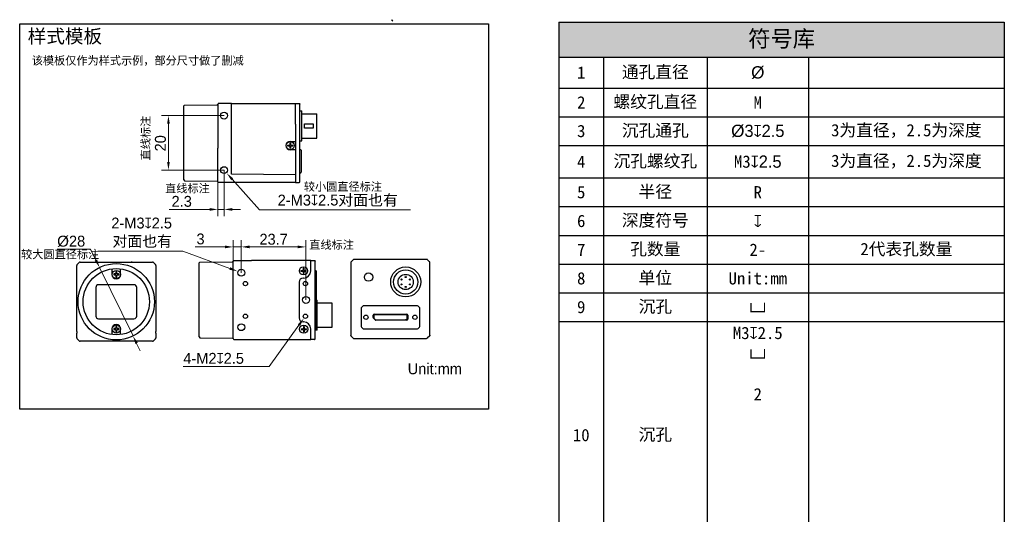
# Model space of a CAD drawing. Header units: millimetres. Extents: x 2329 to 5782, y 1296 to 2780.
# Tile 21 of 123: x 2329 to 2691, y 2589 to 2770. Entities that reach past the tile are written whole.
import ezdxf

# ---------------------------------------------------------------- set-up
doc = ezdxf.new("R2010")
doc.units = ezdxf.units.MM
doc.header["$LTSCALE"] = 0.3
doc.layers.add('00-轮廓线', color=7, linetype='Continuous', lineweight=30)
doc.layers.add('AM_5', color=253, linetype='Continuous', lineweight=25)
for name, color, linetype in [('00_COMPONENTS', 7, 'Continuous'), ('51__DRAFT_DIMS', 7, 'Continuous'), ('ASM_DXF_DIMENSION', 7, 'Continuous')]:
    doc.layers.add(name, color=color, linetype=linetype)
doc.styles.add('11', font='兰亭黑 GBK.TTF', dxfattribs={"height": 3})
doc.styles.add('1）', font='兰亭黑 GBK.TTF', dxfattribs={"height": 5})
doc.styles.add('3', font='兰亭黑 GBK.TTF', dxfattribs={"height": 4})
doc.styles.get("Standard").update_dxf_attribs({"font": 'simsun.ttc'})
doc.styles.add('尺寸值样式', font='兰亭黑 GBK.TTF', dxfattribs={"height": 4})
doc.dimstyles.new('1直线标注', dxfattribs={"dimtxt": 4, "dimasz": 3, "dimexe": 2.5, "dimexo": 0, "dimtad": 1, "dimdec": 1, "dimdsep": 46, "dimtxsty": '尺寸值样式', "dimcen": 0, "dimclrd": 8, "dimclre": 8, "dimclrt": 7, "dimadec": 0, "dimazin": 0, "dimtp": 0.001, "dimtm": 0.001, "dimtfac": 1, "dimtdec": 1, "dimtmove": 0, "dimatfit": 0, "dimldrblk": '_FILLED', "dimfxl": 1, "dimtolj": 1, "dimlwd": 15, "dimlwe": 15, "dimarcsym": 0})
doc.dimstyles.new('2大圆直径标注', dxfattribs={"dimtxt": 4, "dimasz": 3, "dimexe": 2.5, "dimexo": 0, "dimtad": 1, "dimtoh": 1, "dimdec": 3, "dimlfac": 1.25, "dimdsep": 46, "dimtxsty": '尺寸值样式', "dimcen": 0, "dimclrd": 8, "dimclre": 8, "dimclrt": 7, "dimadec": 0, "dimazin": 0, "dimtp": 0.001, "dimtm": 0.001, "dimtfac": 1, "dimtdec": 3, "dimtmove": 0, "dimatfit": 2, "dimldrblk": '_FILLED', "dimfxl": 1, "dimtolj": 1, "dimlwd": 15, "dimlwe": 15, "dimarcsym": 0})
doc.dimstyles.new('3小圆直径标注', dxfattribs={"dimtxt": 4, "dimasz": 3, "dimexe": 2.5, "dimexo": 0, "dimtad": 1, "dimtoh": 1, "dimdec": 3, "dimdsep": 46, "dimtxsty": '尺寸值样式', "dimcen": 0, "dimclrd": 8, "dimclre": 8, "dimclrt": 7, "dimadec": 0, "dimazin": 0, "dimtp": 0.001, "dimtm": 0.001, "dimtfac": 1, "dimtdec": 3, "dimtofl": 0, "dimtmove": 0, "dimatfit": 0, "dimldrblk": '_FILLED', "dimfxl": 1, "dimtolj": 1, "dimlwd": 15, "dimlwe": 15, "dimarcsym": 0})

# ---------------------------------------------------------------- blocks, each defined once
blk = doc.blocks.new('*T2')
at = {"layer": '00-轮廓线', "color": 0, "linetype": 'ByBlock', "lineweight": -2, "transparency": 16777216}
for p, q in [((0, 0), (163.35, 0)), ((0, 0), (0, -245.95)), ((163.35, 0), (163.35, -245.95)), ((0, -12.88), (163.35, -12.88)), ((16.36, -12.88), (16.36, -245.95)), ((54.35, -12.88), (54.35, -245.95)), ((91.51, -12.88), (91.51, -245.95)), ((0, -24.19), (163.35, -24.19)), ((0, -34.72), (163.35, -34.72)), ((0, -45.26), (163.35, -45.26)), ((0, -57.18), (163.35, -57.18)), ((0, -67.72), (163.35, -67.72)), ((0, -78.25), (163.35, -78.25)), ((0, -88.79), (163.35, -88.79)), ((0, -99.32), (163.35, -99.32)), ((0, -109.86), (163.35, -109.86)), ((0, -193.28), (163.35, -193.28)), ((0, -203.81), (163.35, -203.81)), ((0, -214.35), (163.35, -214.35)), ((0, -224.88), (163.35, -224.88)), ((0, -235.41), (163.35, -235.41)), ((0, -245.95), (163.35, -245.95))]:
    blk.add_line(p, q, dxfattribs=at)
at = {"layer": '00-轮廓线', "color": 8}
blk.add_solid([(0, 0), (163.35, 0), (0, -12.88), (163.35, -12.88)], dxfattribs=at)
at = {"layer": '00-轮廓线', "color": 0, "transparency": 16777216, "attachment_point": 5}
for s, insert, char_height, width in [('符号库', (81.67, -6.44), 6, 160.3481), ('1', (8.18, -18.53), 4.5, 13.36), ('通孔直径', (35.35, -18.53), 4.5, 34.9857), ('{\\fArial|b0|i0|c134|p34;\\C7;%%c}', (72.93, -18.53), 4.5, 34.1599), ('2', (8.18, -29.46), 4.5, 13.36), ('螺纹孔直径', (35.35, -29.46), 4.5, 34.9857), ('M', (72.93, -29.46), 4.5, 34.1599), ('3', (8.18, -39.99), 4.5, 13.36), ('{\\C256;沉孔通孔}', (35.35, -39.99), 4.5, 34.9857), ('{\\fArial|b0|i0|c134|p34;\\C7;%%c\\fFZLanTingHei-R-GBK|b0|i0|c134|p2;\\C256;3\\fGDT|b1|i0|c0|p2;x\\fFZLanTingHei-R-GBK|b0|i0|c134|p2;2.5}', (72.93, -39.99), 4.5, 34.1599), ('3为直径，2.5为深度', (127.43, -39.99), 4.5, 68.8425), ('4', (8.18, -51.22), 4.5, 13.36), ('沉孔螺纹孔', (35.35, -51.22), 4.5, 34.9857), ('{\\C256;M3\\fGDT|b1|i0|c0|p2;x\\fFZLanTingHei-R-GBK|b0|i0|c134|p2;2.5}', (72.93, -51.22), 4.5, 34.1599), ('3为直径，2.5为深度', (127.43, -51.22), 4.5, 68.8425), ('5', (8.18, -62.45), 4.5, 13.36), ('半径', (35.35, -62.45), 4.5, 34.9857), ('R', (72.93, -62.45), 4.5, 34.1599), ('6', (8.18, -72.99), 4.5, 13.36), ('深度符号', (35.35, -72.99), 4.5, 34.9857), ('{\\fGDT|b1|i0|c0|p2;\\C256;x}', (72.93, -72.99), 4.5, 34.1599), ('7', (8.18, -83.52), 4.5, 13.36), ('孔数量', (35.35, -83.52), 4.5, 34.9857), ('2-', (72.93, -83.52), 4.5, 34.1599), ('2代表孔数量', (127.43, -83.52), 4.5, 68.8425), ('8', (8.18, -94.05), 4.5, 13.36), ('单位', (35.35, -94.05), 4.5, 34.9857), ('Unit:mm', (72.93, -94.05), 4.5, 34.1599), ('9', (8.18, -104.59), 4.5, 13.36), ('沉孔', (35.35, -104.59), 4.5, 34.9857), ('{\\C256;⌴}', (72.93, -104.59), 4.5, 34.1599), ('M3{\\fGDT|b1|i0|c0|p2;\\C256;x}2.5^J{\\C256;⌴}^J^J2^J^J^J^J^J^J^J^J', (72.93, -151.57), 4.5, 34.1599), ('10', (8.18, -151.57), 4.5, 13.36), ('沉孔', (35.35, -151.57), 4.5, 34.9857), ('11', (8.18, -198.54), 4.5, 13.36), ('12', (8.18, -209.08), 4.5, 13.36), ('13', (8.18, -219.61), 4.5, 13.36), ('14', (8.18, -230.15), 4.5, 13.36), ('15', (8.18, -240.68), 4.5, 13.36)]:
    blk.add_mtext(s, dxfattribs=dict(at, insert=insert, char_height=char_height, width=width))
blk = doc.blocks.new('*D3')
at = {"layer": '51__DRAFT_DIMS', "color": 8, "lineweight": 15}
for p, q in [((2404.39, 2735.04), (2381.5, 2735.04)), ((2384, 2732.04), (2384, 2718.04)), ((2404.39, 2715.04), (2381.5, 2715.04))]:
    blk.add_line(p, q, dxfattribs=at)
at = {"layer": '51__DRAFT_DIMS', "color": 8}
for points in [[(2384.5, 2732.04), (2383.5, 2732.04), (2384, 2735.04)], [(2383.5, 2718.04), (2384.5, 2718.04), (2384, 2715.04)]]:
    blk.add_solid(points, dxfattribs=at)
at = {"layer": 'Defpoints', "color": 0}
for p in [(2404.39, 2735.04), (2384, 2715.04), (2404.39, 2715.04)]:
    blk.add_point(p, dxfattribs=at)
at = {"layer": '51__DRAFT_DIMS', "color": 7, "insert": (2379.04, 2724.88), "char_height": 4, "attachment_point": 2, "rotation": 90, "style": '3'}
blk.add_mtext('\\A1;20', dxfattribs=at)
blk = doc.blocks.new('_FILLED')
at = {"color": 0, "linetype": 'ByBlock'}
blk.add_solid([(0, 0), (-1, 0.17), (-1, -0.17)], dxfattribs=at)
blk = doc.blocks.new('*D4')
at = {"color": 8, "lineweight": 15}
for p, q in [((2402.14, 2712.91), (2402.14, 2698.12)), ((2404.39, 2715.04), (2404.39, 2698.12)), ((2399.14, 2700.62), (2384.3, 2700.62)), ((2402.14, 2700.62), (2404.39, 2700.62)), ((2407.39, 2700.62), (2410.39, 2700.62))]:
    blk.add_line(p, q, dxfattribs=at)
at = {"color": 8}
for points in [[(2399.14, 2700.12), (2399.14, 2701.12), (2402.14, 2700.62)], [(2407.39, 2701.12), (2407.39, 2700.12), (2404.39, 2700.62)]]:
    blk.add_solid(points, dxfattribs=at)
at = {"layer": 'Defpoints', "color": 0}
for p in [(2402.14, 2712.91), (2404.39, 2715.04), (2404.39, 2700.62)]:
    blk.add_point(p, dxfattribs=at)
at = {"color": 7, "lineweight": 30, "insert": (2392.59, 2705.58), "char_height": 4, "attachment_point": 3, "style": '3'}
blk.add_mtext('\\A1;2.3', dxfattribs=at)
blk = doc.blocks.new('*D5')
at = {"layer": 'ASM_DXF_DIMENSION', "color": 8, "lineweight": 15}
for p in [(2407.38, 2711.68), (2472.78, 2700.45)]:
    blk.add_line(p, (2417.36, 2700.45), dxfattribs=at)
at = {"layer": 'ASM_DXF_DIMENSION', "color": 8}
blk.add_solid([(2407.75, 2712.01), (2407.01, 2711.34), (2405.39, 2713.92)], dxfattribs=at)
at = {"layer": 'Defpoints', "color": 0}
for p in [(2403.39, 2716.16), (2405.39, 2713.92)]:
    blk.add_point(p, dxfattribs=at)
at = {"layer": 'ASM_DXF_DIMENSION', "color": 7, "lineweight": 15, "insert": (2424.07, 2706.04), "char_height": 4, "attachment_point": 1, "style": '3'}
blk.add_mtext('\\A1;2-M{\\A1;3\\fgdt|b1|i0|c134|p2;x\\fFZLanTingHei-R-GBK|b0|i0|c134|p2;2.5对面也有}', dxfattribs=at)
blk = doc.blocks.new('*D6')
at = {"layer": 'ASM_DXF_DIMENSION', "color": 8, "lineweight": 15}
for p in [(2431.88, 2658.16), (2389.45, 2643.01)]:
    blk.add_line(p, (2420.89, 2643.01), dxfattribs=at)
at = {"layer": 'ASM_DXF_DIMENSION', "color": 8}
blk.add_solid([(2432.28, 2657.86), (2431.47, 2658.45), (2433.64, 2660.59)], dxfattribs=at)
at = {"layer": 'Defpoints', "color": 0}
for p in [(2434.81, 2662.2), (2433.64, 2660.59)]:
    blk.add_point(p, dxfattribs=at)
at = {"layer": 'ASM_DXF_DIMENSION', "color": 7, "lineweight": 15, "insert": (2389.45, 2647.97), "char_height": 4, "attachment_point": 1, "style": '3'}
blk.add_mtext('\\A1;4-M{\\A1;2\\fgdt|b1|i0|c134|p2;x\\fFZLanTingHei-R-GBK|b0|i0|c134|p2;2.5}', dxfattribs=at)
blk = doc.blocks.new('*D7')
at = {"color": 8, "lineweight": 15}
for p, q in [((2404.73, 2686.86), (2393.81, 2686.86)), ((2407.73, 2681.18), (2407.73, 2689.36)), ((2407.73, 2686.86), (2410.73, 2686.86)), ((2410.73, 2677.4), (2410.73, 2689.36)), ((2413.73, 2686.86), (2416.73, 2686.86))]:
    blk.add_line(p, q, dxfattribs=at)
at = {"color": 8}
for points in [[(2404.73, 2686.36), (2404.73, 2687.36), (2407.73, 2686.86)], [(2413.73, 2687.36), (2413.73, 2686.36), (2410.73, 2686.86)]]:
    blk.add_solid(points, dxfattribs=at)
at = {"layer": 'Defpoints', "color": 0}
for p in [(2410.73, 2686.86), (2407.73, 2681.18), (2410.73, 2677.4)]:
    blk.add_point(p, dxfattribs=at)
at = {"color": 7, "lineweight": 30, "insert": (2397.25, 2691.79), "char_height": 4, "attachment_point": 3, "style": '3'}
blk.add_mtext('\\A1;3', dxfattribs=at)
blk = doc.blocks.new('*D8')
at = {"layer": 'ASM_DXF_DIMENSION', "color": 8, "lineweight": 15}
for p in [(2358.06, 2685.28), (2406.5, 2678.95)]:
    blk.add_line(p, (2389.33, 2685.28), dxfattribs=at)
at = {"layer": 'ASM_DXF_DIMENSION', "color": 8}
blk.add_solid([(2406.33, 2678.48), (2406.68, 2679.42), (2409.32, 2677.91)], dxfattribs=at)
at = {"layer": 'Defpoints', "color": 0}
for p in [(2409.32, 2677.91), (2412.13, 2676.88)]:
    blk.add_point(p, dxfattribs=at)
at = {"layer": 'ASM_DXF_DIMENSION', "color": 7, "lineweight": 15, "insert": (2385.3, 2697.62), "char_height": 4, "attachment_point": 3, "style": '3'}
blk.add_mtext('\\A1;2-M{\\A1;3\\fgdt|b1|i0|c134|p2;x\\fFZLanTingHei-R-GBK|b0|i0|c134|p2;2.5\\P对面也有}', dxfattribs=at)
blk = doc.blocks.new('*D9')
at = {"layer": 'AM_5', "color": 8, "lineweight": 15}
for p, q in [((2410.73, 2677.4), (2410.73, 2689.36)), ((2413.73, 2686.86), (2431.43, 2686.86)), ((2434.43, 2667.4), (2434.43, 2689.36))]:
    blk.add_line(p, q, dxfattribs=at)
at = {"layer": 'AM_5', "color": 8}
for points in [[(2413.73, 2687.36), (2413.73, 2686.36), (2410.73, 2686.86)], [(2431.43, 2686.36), (2431.43, 2687.36), (2434.43, 2686.86)]]:
    blk.add_solid(points, dxfattribs=at)
at = {"layer": 'Defpoints', "color": 0}
for p in [(2434.43, 2686.86), (2410.73, 2677.4), (2434.43, 2667.4)]:
    blk.add_point(p, dxfattribs=at)
at = {"layer": 'AM_5', "color": 7, "insert": (2422.58, 2689.65), "char_height": 4, "attachment_point": 5, "style": '3'}
blk.add_mtext('\\A1;23.7', dxfattribs=at)
blk = doc.blocks.new('*D10')
at = {"layer": '00-轮廓线', "color": 8, "lineweight": 15}
for p, q in [((2343.13, 2686.07), (2355.43, 2686.07)), ((2357.41, 2682.02), (2355.43, 2686.07)), ((2371.01, 2654.17), (2358.72, 2679.33)), ((2372.33, 2651.47), (2373.64, 2648.78))]:
    blk.add_line(p, q, dxfattribs=at)
at = {"layer": '00-轮廓线', "color": 8}
for points in [[(2356.96, 2681.8), (2357.86, 2682.24), (2358.72, 2679.33)], [(2372.78, 2651.69), (2371.88, 2651.25), (2371.01, 2654.17)]]:
    blk.add_solid(points, dxfattribs=at)
at = {"layer": 'Defpoints', "color": 0}
for p in [(2358.72, 2679.33), (2371.01, 2654.17)]:
    blk.add_point(p, dxfattribs=at)
at = {"layer": '00-轮廓线', "color": 7, "insert": (2348.32, 2688.89), "char_height": 4, "attachment_point": 5, "style": '3'}
blk.add_mtext('\\A1;{\\fArial|b0|i0|c134|p34;%%c}28', dxfattribs=at)

msp = doc.modelspace()

# ---------------------------------------------------------------- linework, layer by layer
msp.add_lwpolyline([(2329.44303, 2768.66639), (2501.34102, 2768.66639), (2501.34102, 2627.37003), (2329.44303, 2627.37003)], close=True)
at = {"layer": '00-轮廓线'}
for p, q in [((2389.62837, 2738.62967), (2389.92836, 2738.93229)), ((2389.62837, 2711.44801), (2389.62837, 2738.62967)), ((2389.92836, 2738.93229), (2401.85721, 2739.03639)), ((2402.14635, 2739.26655), (2402.14648, 2739.2671)), ((2407.13837, 2739.53884), (2402.43256, 2739.49778)), ((2407.13837, 2714.16555), (2407.13837, 2739.53884)), ((2407.13837, 2739.53884), (2430.63837, 2739.53884)), ((2430.63837, 2739.53884), (2431.94728, 2739.52742)), ((2430.63837, 2731.89713), (2430.63837, 2739.53884)), ((2432.23901, 2710.85665), (2432.23837, 2739.20198)), ((2432.23837, 2736.73878), (2432.93837, 2736.73878)), ((2432.93837, 2725.73887), (2432.93837, 2736.73869)), ((2432.93837, 2735.66378), (2438.43837, 2735.66378)), ((2438.43837, 2726.81379), (2438.43837, 2735.66378)), ((2430.63837, 2731.89713), (2430.63837, 2727.18055)), ((2433.93837, 2731.9888), (2437.03837, 2731.9888)), ((2433.93837, 2730.4888), (2433.93837, 2731.9888)), ((2437.03837, 2730.4888), (2433.93837, 2730.4888)), ((2437.03837, 2731.9888), (2437.03837, 2730.4888)), ((2430.63837, 2727.18055), (2430.63837, 2713.86884)), ((2432.93837, 2726.81378), (2438.43837, 2726.81378)), ((2402.13837, 2710.83884), (2402.13837, 2723.05416)), ((2427.68709, 2724.13884), (2428.33837, 2724.13884)), ((2427.68709, 2723.93884), (2428.33837, 2723.93884)), ((2428.53837, 2724.99013), (2428.53837, 2724.33884)), ((2428.53837, 2723.73884), (2428.53837, 2723.08756)), ((2428.63837, 2725.58884), (2430.63837, 2725.58884)), ((2428.73837, 2724.99013), (2428.73837, 2724.33884)), ((2428.73837, 2723.73884), (2428.73837, 2723.08756)), ((2428.93837, 2724.13884), (2429.58966, 2724.13884)), ((2428.93837, 2723.93884), (2429.58966, 2723.93884)), ((2432.23837, 2725.73878), (2432.93837, 2725.73878)), ((2430.63837, 2722.48884), (2428.63837, 2722.48884)), ((2432.63837, 2722.33884), (2432.63837, 2714.23884)), ((2407.13837, 2713.53884), (2407.13837, 2714.16555)), ((2430.63837, 2713.33376), (2407.13837, 2713.53884)), ((2430.63837, 2713.86884), (2430.63758, 2713.7781)), ((2430.63837, 2713.86884), (2430.63837, 2710.53884)), ((2389.62837, 2711.44801), (2389.92836, 2711.1454)), ((2389.92836, 2711.1454), (2401.84896, 2711.04137)), ((2402.1379, 2710.8378), (2402.13796, 2710.83195)), ((2402.13843, 2710.84774), (2402.13837, 2710.85355)), ((2430.63837, 2710.53884), (2402.43837, 2710.53884)), ((2430.63837, 2710.53884), (2431.94669, 2710.55026)), ((2431.92539, 2710.56229), (2431.93937, 2710.56241)), ((2431.9398, 2710.56242), (2431.93862, 2710.56242)), ((2431.93937, 2710.56241), (2431.94801, 2710.56249)), ((2350.36713, 2655.87519), (2350.36713, 2680.04137)), ((2350.51358, 2680.39492), (2351.22069, 2681.10203)), ((2351.57424, 2681.24848), (2370.35548, 2681.24848)), ((2370.41046, 2681.24848), (2378.16003, 2681.24848)), ((2378.51358, 2681.10203), (2379.22069, 2680.39492)), ((2379.36713, 2680.04137), (2379.36713, 2655.87519)), ((2395.21698, 2680.98636), (2395.51697, 2681.28898)), ((2395.21698, 2653.80508), (2395.21698, 2680.98599)), ((2395.51697, 2681.28898), (2407.44581, 2681.39308)), ((2407.72698, 2653.24679), (2407.72698, 2681.55451)), ((2407.73509, 2681.62379), (2407.73152, 2681.6065)), ((2407.73414, 2681.61966), (2407.73354, 2681.6169)), ((2407.73461, 2681.62174), (2407.73385, 2681.61836)), ((2407.73443, 2681.62094), (2407.73505, 2681.62362)), ((2407.73483, 2681.62271), (2407.73505, 2681.62361)), ((2408.02436, 2681.8545), (2414.50443, 2681.91105)), ((2436.17698, 2681.89554), (2414.50443, 2681.91105)), ((2436.17698, 2681.89554), (2436.22698, 2681.89554)), ((2436.17698, 2678.04554), (2436.17698, 2681.89554)), ((2436.22698, 2681.89554), (2437.53204, 2681.87845)), ((2437.53091, 2681.87847), (2437.5258, 2681.87849)), ((2437.53091, 2681.87847), (2437.5314, 2681.87846)), ((2437.53332, 2681.87842), (2437.53675, 2681.87833)), ((2437.59915, 2681.86968), (2437.61724, 2681.86459)), ((2437.61724, 2681.86459), (2437.63312, 2681.85909)), ((2437.80171, 2681.699), (2437.80522, 2681.69066)), ((2437.81649, 2681.65713), (2437.81881, 2681.64803)), ((2437.82533, 2681.61031), (2437.82608, 2681.60201)), ((2437.82563, 2681.60649), (2437.82589, 2681.60399)), ((2437.82655, 2681.58436), (2437.82639, 2681.5771)), ((2437.82643, 2681.59684), (2437.82661, 2681.59355)), ((2437.82657, 2681.59386), (2437.82656, 2681.59376)), ((2437.82657, 2681.59427), (2437.82657, 2681.59386)), ((2437.82698, 2656.44536), (2437.82698, 2681.57965)), ((2450.91329, 2681.08578), (2450.91329, 2669.15118)), ((2451.76684, 2682.14644), (2451.05974, 2681.43933)), ((2478.70618, 2682.29288), (2452.1204, 2682.29288)), ((2479.76684, 2681.43933), (2479.05974, 2682.14644)), ((2479.91329, 2654.49997), (2479.91329, 2681.08578)), ((2363.26713, 2678.79267), (2363.26713, 2676.74848)), ((2364.58713, 2676.92848), (2364.02091, 2676.92848)), ((2364.02091, 2676.56848), (2364.58713, 2676.56848)), ((2364.68713, 2677.5947), (2364.68713, 2677.02848)), ((2364.68713, 2676.46848), (2364.68713, 2675.90225)), ((2365.04713, 2677.02848), (2365.04713, 2677.5947)), ((2365.04713, 2675.90225), (2365.04713, 2676.46848)), ((2365.71336, 2676.92848), (2365.14713, 2676.92848)), ((2365.14713, 2676.56848), (2365.71336, 2676.56848)), ((2366.46713, 2676.74848), (2366.46713, 2678.79267)), ((2432.5757, 2678.19554), (2433.22698, 2678.19554)), ((2432.5757, 2677.99554), (2433.22698, 2677.99554)), ((2433.42698, 2679.04682), (2433.42698, 2678.39554)), ((2433.42698, 2677.79554), (2433.42698, 2677.14425)), ((2433.62698, 2679.04682), (2433.62698, 2678.39554)), ((2433.62698, 2677.79554), (2433.62698, 2677.14425)), ((2433.82698, 2678.19554), (2434.47827, 2678.19554)), ((2433.82698, 2677.99554), (2434.47827, 2677.99554)), ((2438.22698, 2677.97054), (2438.22698, 2656.82054)), ((2350.39126, 2675.2985), (2350.39115, 2675.29848)), ((2371.36713, 2672.99848), (2358.36713, 2672.99848)), ((2431.92698, 2673.94554), (2431.92698, 2660.84554)), ((2433.57698, 2675.44554), (2433.42698, 2675.44554)), ((2357.36713, 2671.99848), (2357.36713, 2661.49848)), ((2372.36713, 2661.49848), (2372.36713, 2671.99848)), ((2450.91329, 2669.15118), (2450.91329, 2664.43459)), ((2438.22698, 2667.29556), (2438.52698, 2667.29556)), ((2438.52698, 2656.29556), (2438.52698, 2667.29556)), ((2444.02698, 2666.22056), (2438.52698, 2666.22056)), ((2444.02698, 2657.37056), (2444.02698, 2666.22056)), ((2455.29184, 2665.14644), (2454.78474, 2664.63933)), ((2475.18118, 2665.29288), (2455.6454, 2665.29288)), ((2476.04184, 2664.63933), (2475.53474, 2665.14644)), ((2450.91329, 2664.43459), (2450.91329, 2656.62288)), ((2454.63829, 2664.28578), (2454.63829, 2657.79999)), ((2459.06678, 2660.94288), (2459.06678, 2661.79288)), ((2459.28829, 2661.635), (2459.28829, 2660.95699)), ((2459.46329, 2662.18939), (2471.36329, 2662.18939)), ((2471.21774, 2661.93496), (2459.58075, 2661.935)), ((2459.58829, 2661.935), (2459.60931, 2661.935)), ((2471.21774, 2661.93496), (2471.23829, 2661.935)), ((2471.53829, 2660.355), (2471.53829, 2661.635)), ((2471.7598, 2661.79288), (2471.7598, 2660.34288)), ((2476.18829, 2657.79999), (2476.18829, 2664.28578)), ((2358.36713, 2660.49848), (2371.36713, 2660.49848)), ((2379.34301, 2658.19844), (2379.34312, 2658.19848)), ((2433.57698, 2659.34554), (2433.42698, 2659.34554)), ((2459.78291, 2660.06251), (2459.18291, 2660.66251)), ((2459.37342, 2660.74763), (2459.95997, 2660.14564)), ((2471.36329, 2659.94638), (2460.06329, 2659.94638)), ((2460.17484, 2660.055), (2460.24829, 2660.055)), ((2460.24829, 2660.055), (2470.92329, 2660.055)), ((2471.23829, 2660.055), (2470.92329, 2660.055)), ((2350.36713, 2655.87519), (2350.36713, 2655.24848)), ((2350.36713, 2653.4556), (2350.36713, 2655.24848)), ((2363.26713, 2656.74848), (2363.26713, 2654.70429)), ((2364.58713, 2656.92848), (2364.02091, 2656.92848)), ((2364.02091, 2656.56848), (2364.58713, 2656.56848)), ((2364.58713, 2656.92848), (2364.58713, 2656.95757)), ((2364.68713, 2657.5947), (2364.68713, 2657.02848)), ((2364.68713, 2656.46848), (2364.68713, 2655.90225)), ((2365.04713, 2657.02848), (2365.04713, 2657.5947)), ((2365.04713, 2655.90225), (2365.04713, 2656.46848)), ((2365.71336, 2656.92848), (2365.14713, 2656.92848)), ((2365.14713, 2656.56848), (2365.71336, 2656.56848)), ((2366.46713, 2654.70429), (2366.46713, 2656.74848)), ((2379.36713, 2655.24848), (2379.36713, 2655.87519)), ((2379.36713, 2655.24848), (2379.36713, 2653.45558)), ((2432.6757, 2656.79554), (2433.32698, 2656.79554)), ((2432.6757, 2656.59554), (2433.32698, 2656.59554)), ((2433.52698, 2657.64682), (2433.52698, 2656.99554)), ((2433.52698, 2656.39554), (2433.52698, 2655.74425)), ((2433.72698, 2657.64682), (2433.72698, 2656.99554)), ((2433.72698, 2656.39554), (2433.72698, 2655.74425)), ((2433.92698, 2656.79554), (2434.57827, 2656.79554)), ((2433.92698, 2656.59554), (2434.57827, 2656.59554)), ((2436.17698, 2652.89554), (2436.17698, 2656.74554)), ((2437.82698, 2656.44536), (2437.82698, 2656.29554)), ((2438.52698, 2656.29556), (2437.82698, 2656.29556)), ((2437.82698, 2653.21325), (2437.82698, 2656.29554)), ((2438.52698, 2657.37056), (2444.02698, 2657.37056)), ((2450.91329, 2656.62288), (2450.91329, 2654.49997)), ((2454.78474, 2657.44644), (2455.29184, 2656.93933)), ((2455.6454, 2656.79288), (2475.18118, 2656.79288)), ((2475.53474, 2656.93933), (2476.04184, 2657.44644)), ((2350.51358, 2653.10204), (2351.2207, 2652.39491)), ((2378.16004, 2652.24848), (2351.57423, 2652.24848)), ((2378.51357, 2652.39491), (2379.22069, 2653.10204)), ((2379.18551, 2653.06755), (2379.18576, 2653.06711)), ((2395.21698, 2653.80471), (2395.51697, 2653.50209)), ((2395.51697, 2653.50209), (2407.44581, 2653.39799)), ((2407.73151, 2653.18462), (2407.73503, 2653.16752)), ((2407.73505, 2653.16746), (2407.73152, 2653.18457)), ((2407.73414, 2653.17141), (2407.73354, 2653.17417)), ((2407.73443, 2653.17013), (2407.73492, 2653.16799)), ((2407.73483, 2653.16837), (2407.73508, 2653.16731)), ((2408.02436, 2652.93657), (2414.50443, 2652.88002)), ((2414.50443, 2652.88002), (2436.17698, 2652.89554)), ((2436.22698, 2652.89554), (2436.17698, 2652.89554)), ((2437.53332, 2652.91265), (2436.22698, 2652.89554)), ((2437.53091, 2652.9126), (2437.5258, 2652.91258)), ((2437.53091, 2652.9126), (2437.5314, 2652.91261)), ((2437.53332, 2652.91265), (2437.53675, 2652.91274)), ((2437.59915, 2652.92139), (2437.61724, 2652.92648)), ((2437.61724, 2652.92648), (2437.63312, 2652.93198)), ((2437.80171, 2653.09207), (2437.80522, 2653.10041)), ((2437.81649, 2653.13394), (2437.81881, 2653.14304)), ((2437.82533, 2653.18076), (2437.82608, 2653.18906)), ((2437.82563, 2653.18458), (2437.82589, 2653.18708)), ((2437.82655, 2653.20671), (2437.82639, 2653.21397)), ((2437.82643, 2653.19423), (2437.82661, 2653.19753)), ((2437.82657, 2653.19721), (2437.82656, 2653.19731)), ((2437.82657, 2653.1968), (2437.82657, 2653.19721)), ((2451.88934, 2653.29288), (2451.05972, 2654.14645)), ((2451.88934, 2653.29288), (2478.7062, 2653.29288)), ((2479.76686, 2654.14645), (2479.05972, 2653.43932))]:
    msp.add_line(p, q, dxfattribs=at)
msp.add_lwpolyline([(2402.13871, 2739.19777, 0.011750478), (2402.13837, 2739.18338), (2402.13837, 2727.02352)], format="xyb", dxfattribs=at)
for points in [[(2431.94801, 2710.56249), (2431.95097, 2710.56254), (2431.95507, 2710.56266), (2431.95935, 2710.56285), (2431.96353, 2710.56309), (2431.96789, 2710.56341), (2431.97232, 2710.5638), (2431.97679, 2710.56426), (2431.98133, 2710.5648), (2431.98593, 2710.56541), (2431.99058, 2710.56611), (2431.99528, 2710.5669), (2432.00002, 2710.56777), (2432.00479, 2710.56873), (2432.0096, 2710.56977), (2432.01443, 2710.57091), (2432.01928, 2710.57214), (2432.02414, 2710.57346)], [(2432.02414, 2710.57346), (2432.02901, 2710.57487), (2432.03389, 2710.57638), (2432.03876, 2710.57798), (2432.04365, 2710.57968)], [(2432.04365, 2710.57968), (2432.04855, 2710.58148), (2432.05346, 2710.58338), (2432.05838, 2710.58539), (2432.06331, 2710.58751), (2432.06825, 2710.58974), (2432.07321, 2710.59209), (2432.07818, 2710.59456), (2432.08316, 2710.59715), (2432.08815, 2710.59988), (2432.09317, 2710.60274), (2432.09818, 2710.60574), (2432.1032, 2710.60887), (2432.10822, 2710.61215), (2432.11323, 2710.61557), (2432.11821, 2710.61913), (2432.12317, 2710.62283), (2432.1281, 2710.62667), (2432.13299, 2710.63064), (2432.13782, 2710.63475), (2432.1426, 2710.639), (2432.14732, 2710.64337), (2432.15197, 2710.64788), (2432.15655, 2710.65252), (2432.16105, 2710.65729), (2432.16547, 2710.66219), (2432.16981, 2710.66722), (2432.17407, 2710.67238), (2432.17823, 2710.67768), (2432.18229, 2710.6831), (2432.18626, 2710.68865), (2432.19012, 2710.69433), (2432.19387, 2710.70014), (2432.1975, 2710.70607), (2432.20102, 2710.71212), (2432.20441, 2710.71829), (2432.20767, 2710.72458), (2432.21079, 2710.73099), (2432.21378, 2710.73751), (2432.21663, 2710.74413), (2432.21932, 2710.75087), (2432.22186, 2710.75771), (2432.22425, 2710.76465), (2432.22647, 2710.77169), (2432.22853, 2710.77882), (2432.23041, 2710.78605), (2432.23212, 2710.79337), (2432.23366, 2710.80078), (2432.235, 2710.80821), (2432.23615, 2710.81574), (2432.23711, 2710.82329), (2432.23785, 2710.83054), (2432.23839, 2710.83754), (2432.23875, 2710.84423), (2432.23894, 2710.85017), (2432.239, 2710.85515), (2432.23901, 2710.85665)], [(2407.7315, 2681.60636), (2407.73231, 2681.61079), (2407.73314, 2681.615), (2407.73385, 2681.61836)], [(2407.73284, 2681.61351), (2407.73205, 2681.60942), (2407.73152, 2681.60643)], [(2437.53091, 2681.87847), (2437.54943, 2681.87765), (2437.57544, 2681.87455), (2437.59915, 2681.86968)], [(2437.63312, 2681.85909), (2437.64737, 2681.85328), (2437.65987, 2681.84745), (2437.67086, 2681.84174), (2437.68137, 2681.83572), (2437.69173, 2681.8292), (2437.7016, 2681.82243), (2437.7109, 2681.8155), (2437.71956, 2681.80852), (2437.72768, 2681.80147), (2437.73542, 2681.79426)], [(2437.64144, 2681.8558), (2437.64573, 2681.85399), (2437.6537, 2681.85041), (2437.6652, 2681.84476), (2437.68134, 2681.83573), (2437.70025, 2681.8234), (2437.7176, 2681.81015), (2437.7322, 2681.79732), (2437.74544, 2681.7841), (2437.75743, 2681.77056), (2437.7681, 2681.75698), (2437.77764, 2681.74332), (2437.78648, 2681.72903), (2437.79468, 2681.7139), (2437.80207, 2681.69819), (2437.80858, 2681.68193)], [(2437.73729, 2681.79277), (2437.75366, 2681.77537), (2437.76761, 2681.75803), (2437.77935, 2681.74109), (2437.78896, 2681.72509), (2437.79684, 2681.70999), (2437.80357, 2681.69513), (2437.8093, 2681.68041), (2437.81405, 2681.66609)], [(2437.74983, 2681.77934), (2437.75649, 2681.77169), (2437.76281, 2681.76392), (2437.76878, 2681.75606), (2437.77442, 2681.74812), (2437.77973, 2681.7401)], [(2437.78471, 2681.73203), (2437.7894, 2681.72387), (2437.7938, 2681.71563), (2437.7979, 2681.70734)], [(2437.80844, 2681.68231), (2437.81141, 2681.67387), (2437.81408, 2681.66554), (2437.81649, 2681.65713)], [(2437.81405, 2681.66609), (2437.81797, 2681.6519), (2437.8213, 2681.63704)], [(2437.81924, 2681.6462), (2437.82186, 2681.63367), (2437.8239, 2681.62142)], [(2437.82107, 2681.63777), (2437.82307, 2681.6268), (2437.82354, 2681.62349)], [(2437.8213, 2681.63704), (2437.82381, 2681.6224), (2437.82538, 2681.60948)], [(2437.82538, 2681.60948), (2437.82644, 2681.59676), (2437.82695, 2681.58431), (2437.82702, 2681.57783)], [(2437.82589, 2681.60399), (2437.82667, 2681.59219), (2437.82693, 2681.58391)], [(2407.7315, 2653.18471), (2407.73231, 2653.18028), (2407.73314, 2653.17607), (2407.73385, 2653.17271), (2407.73461, 2653.16933)], [(2407.73284, 2653.17757), (2407.73205, 2653.18165), (2407.73152, 2653.18464)], [(2437.53091, 2652.9126), (2437.54943, 2652.91342), (2437.57544, 2652.91652), (2437.59915, 2652.92139)], [(2437.63312, 2652.93198), (2437.64737, 2652.93779), (2437.65987, 2652.94362), (2437.67086, 2652.94933), (2437.68137, 2652.95535), (2437.69173, 2652.96187), (2437.7016, 2652.96864), (2437.7109, 2652.97557), (2437.71956, 2652.98255), (2437.72768, 2652.9896), (2437.73542, 2652.99682)], [(2437.64144, 2652.93527), (2437.64573, 2652.93708), (2437.6537, 2652.94066), (2437.6652, 2652.94631), (2437.68134, 2652.95534), (2437.70025, 2652.96767), (2437.7176, 2652.98092), (2437.7322, 2652.99375), (2437.74544, 2653.00697), (2437.75743, 2653.02051), (2437.7681, 2653.03409), (2437.77764, 2653.04775), (2437.78648, 2653.06204), (2437.79468, 2653.07717), (2437.80207, 2653.09289), (2437.80858, 2653.10914)], [(2437.73729, 2652.9983), (2437.75366, 2653.0157), (2437.76761, 2653.03304), (2437.77935, 2653.04998), (2437.78896, 2653.06598), (2437.79684, 2653.08108), (2437.80357, 2653.09594), (2437.8093, 2653.11066), (2437.81405, 2653.12498)], [(2437.74983, 2653.01173), (2437.75649, 2653.01938), (2437.76281, 2653.02715), (2437.76878, 2653.03501), (2437.77442, 2653.04296), (2437.77973, 2653.05097)], [(2437.78471, 2653.05904), (2437.7894, 2653.0672), (2437.7938, 2653.07544), (2437.7979, 2653.08373)], [(2437.80844, 2653.10876), (2437.81141, 2653.1172), (2437.81408, 2653.12553), (2437.81649, 2653.13394)], [(2437.81405, 2653.12498), (2437.81797, 2653.13917), (2437.8213, 2653.15403)], [(2437.81924, 2653.14487), (2437.82186, 2653.1574), (2437.8239, 2653.16965)], [(2437.82107, 2653.1533), (2437.82307, 2653.16427), (2437.82354, 2653.16758)], [(2437.8213, 2653.15403), (2437.82381, 2653.16867), (2437.82538, 2653.18159)], [(2437.82538, 2653.18159), (2437.82644, 2653.19431), (2437.82695, 2653.20676), (2437.82702, 2653.21324)], [(2437.82589, 2653.18708), (2437.82667, 2653.19888), (2437.82693, 2653.20716)]]:
    msp.add_lwpolyline(points, dxfattribs=at)
for centre, radius in [((2404.38837, 2735.03884), 1.25), ((2428.63837, 2724.03884), 1.5), ((2404.38837, 2715.03884), 1.25), ((2364.86713, 2666.74848), 14), ((2433.52698, 2678.09554), 1.5), ((2364.86713, 2666.74848), 12.15), ((2364.86713, 2676.74848), 1.5), ((2410.72698, 2677.39554), 1.25), ((2457.41329, 2675.79288), 1.54754), ((2471.01326, 2673.99283), 5.5), ((2471.01326, 2673.99283), 4.425), ((2471.01326, 2673.99283), 2.8), ((2471.01326, 2675.79283), 0.2), ((2412.22698, 2673.39554), 0.8), ((2434.22698, 2673.39554), 0.8), ((2469.45326, 2674.89283), 0.2), ((2469.45326, 2673.09283), 0.2), ((2471.01326, 2672.19283), 0.2), ((2472.57326, 2674.89283), 0.2), ((2472.57326, 2673.09283), 0.2), ((2434.42698, 2667.39554), 1.25), ((2412.22698, 2661.39554), 0.8), ((2434.22698, 2661.39554), 0.8), ((2456.41329, 2661.04288), 0.8), ((2474.41329, 2661.04288), 0.8), ((2364.86713, 2656.74848), 1.5), ((2410.72698, 2657.39554), 1.25), ((2433.62698, 2656.69554), 1.5)]:
    msp.add_circle(centre, radius, dxfattribs=at)
for centre, radius, start, end in [((2401.85459, 2739.33638), 0.3, 270.5, 346.6477169), ((2402.44781, 2739.196), 0.30961, 168.5918062, 169.2351628), ((2428.63837, 2724.03884), 1.55, 90.0000301, 270), ((2431.64082, 2724.03884), 3.95499, 178.551151, 181.448849), ((2428.33837, 2724.33884), 0.2, 270, 0), ((2428.33837, 2723.73884), 0.2, 0, 90), ((2428.63837, 2727.04081), 3.95452, 268.5510641, 271.4489359), ((2428.63838, 2721.03687), 3.95452, 88.5510641, 91.4489359), ((2428.93837, 2724.33884), 0.2, 180, 270), ((2428.93837, 2723.73884), 0.2, 90, 180), ((2425.63593, 2724.03884), 3.95499, 358.551151, 1.448849), ((2432.43837, 2722.73884), 0.2, 180, 270), ((2432.43837, 2722.33884), 0.2, 0, 90), ((2432.43837, 2713.83884), 0.2, 90, 180), ((2432.43837, 2714.23884), 0.2, 270, 0), ((2401.84634, 2710.74138), 0.3, 14.8111485, 89.5), ((2401.85296, 2710.83881), 0.28541, 0.0057656, 2.9456154), ((2350.86713, 2680.04137), 0.5, 135, 180), ((2350.8698, 2680.04102), 0.50267, 165.0330746, 179.9597073), ((2350.86597, 2680.04191), 0.49872, 149.982819, 154.9851459), ((2350.86763, 2680.04085), 0.50069, 145.034134, 149.9738033), ((2350.86836, 2680.04044), 0.50152, 135.0247117, 145.0431638), ((2351.57424, 2680.74848), 0.5, 90, 135), ((2351.57517, 2680.74726), 0.50152, 124.9635892, 134.9753134), ((2351.57453, 2680.74832), 0.50028, 118.9887028, 124.9735015), ((2351.57382, 2680.74942), 0.49898, 114.7163407, 118.9782148), ((2351.57459, 2680.74581), 0.50267, 90.0402903, 104.966887), ((2378.16003, 2680.74848), 0.5, 45, 90), ((2378.15968, 2680.74581), 0.50267, 75.0331132, 89.9597097), ((2378.16057, 2680.74965), 0.49872, 59.9828478, 64.9851881), ((2378.15951, 2680.74798), 0.50069, 55.0341472, 59.9738317), ((2378.1591, 2680.74726), 0.50152, 45.0247107, 55.0431762), ((2378.86592, 2680.04045), 0.50152, 34.9635892, 44.9753134), ((2378.86713, 2680.04137), 0.5, 0, 45), ((2378.86698, 2680.04108), 0.50028, 28.9824726, 34.9735018), ((2378.86807, 2680.04179), 0.49898, 24.7107788, 28.9719739), ((2378.86447, 2680.04102), 0.50267, 0.0402904, 14.9669075), ((2407.4432, 2681.69307), 0.3, 270.5, 346.6477831), ((2408.02698, 2681.55451), 0.3, 90.5, 180), ((2408.02665, 2681.55454), 0.29967, 170.0152647, 180.005781), ((2408.02766, 2681.55452), 0.30068, 178.0295621, 180.0025939), ((2408.02736, 2681.55447), 0.30038, 170.0358698, 178.0178241), ((2451.41329, 2681.08578), 0.5, 135, 180), ((2451.41151, 2681.08561), 0.49822, 172.4708029, 179.9789867), ((2451.41685, 2681.08502), 0.50359, 158.4490458, 172.48334), ((2451.40543, 2681.08905), 0.49149, 156.5381635, 158.3963632), ((2451.41606, 2681.08396), 0.50327, 143.0808525, 156.4890578), ((2451.41256, 2681.08677), 0.49879, 135.023667, 143.0973029), ((2452.1204, 2681.79288), 0.5, 90, 135), ((2452.11896, 2681.7941), 0.49812, 127.6657151, 134.9801719), ((2452.12237, 2681.78985), 0.50358, 113.5150879, 127.6767702), ((2452.11713, 2681.80075), 0.49149, 111.603636, 113.4618374), ((2452.12111, 2681.7895), 0.50341, 97.9686871, 111.5534258), ((2452.12058, 2681.79426), 0.49863, 90.0233384, 97.9844797), ((2478.70618, 2681.79288), 0.5, 45, 90), ((2478.70602, 2681.79466), 0.49822, 82.4708029, 89.9789867), ((2478.70542, 2681.78932), 0.50359, 68.4490458, 82.48334), ((2478.70945, 2681.80075), 0.49149, 66.5381635, 68.3963632), ((2478.70436, 2681.79011), 0.50327, 53.0808525, 66.4890578), ((2478.70717, 2681.79361), 0.49879, 45.023667, 53.0973029), ((2479.41329, 2681.08578), 0.5, 0, 45), ((2479.41451, 2681.08721), 0.49812, 37.6657151, 44.9801719), ((2479.41025, 2681.0838), 0.50358, 23.5150879, 37.6767702), ((2479.42115, 2681.08905), 0.49149, 21.603636, 23.4618374), ((2479.4099, 2681.08507), 0.50341, 7.9686871, 21.5534258), ((2479.41466, 2681.08559), 0.49863, 0.0233384, 7.9844797), ((2364.86713, 2676.74848), 1.6, 180, 0), ((2364.86713, 2676.74848), 0.95, 174.5994628, 185.4005372), ((2364.02091, 2676.82848), 0.1, 90, 174.5994628), ((2364.02091, 2676.66848), 0.1, 185.4005372, 270), ((2364.58713, 2677.02848), 0.1, 270, 0), ((2364.58713, 2676.46848), 0.1, 0, 90), ((2364.78713, 2677.5947), 0.1, 95.4005372, 180), ((2364.86713, 2676.74848), 0.95, 84.5994628, 95.4005372), ((2364.94713, 2677.5947), 0.1, 0, 84.5994628), ((2365.14713, 2677.02848), 0.1, 180, 270), ((2365.14713, 2676.46848), 0.1, 90, 180), ((2365.71336, 2676.82848), 0.1, 5.4005372, 90), ((2365.71336, 2676.66848), 0.1, 270, 354.5994628), ((2364.86713, 2676.74848), 0.95, 354.5994628, 5.4005372), ((2436.52942, 2678.09554), 3.95499, 178.551151, 181.448849), ((2433.22698, 2678.39554), 0.2, 270, 0), ((2433.22698, 2677.79554), 0.2, 0, 90), ((2433.52697, 2681.0975), 3.95452, 268.5510641, 271.4489359), ((2433.52699, 2675.09357), 3.95452, 88.5510641, 91.4489359), ((2433.57698, 2678.04554), 2.6, 270, 0), ((2433.82698, 2678.39554), 0.2, 180, 270), ((2433.82698, 2677.79554), 0.2, 90, 180), ((2430.52454, 2678.09554), 3.95499, 358.551151, 1.448849), ((2438.02698, 2678.37054), 0.2, 180, 270), ((2438.02698, 2677.97054), 0.2, 0, 90), ((2358.36713, 2671.99848), 1, 90, 180), ((2364.78713, 2675.90225), 0.1, 180, 264.5994628), ((2364.86713, 2676.74848), 0.95, 264.5994628, 275.4005372), ((2364.94713, 2675.90225), 0.1, 275.4005372, 0), ((2371.36713, 2671.99848), 1, 0, 90), ((2433.42698, 2673.94554), 1.5, 90, 180), ((2455.6454, 2664.79288), 0.5, 90.0000029, 134.9999999), ((2475.18118, 2664.79288), 0.5, 45, 89.9999967), ((2358.36713, 2661.49848), 1, 180, 270), ((2371.36713, 2661.49848), 1, 270, 0), ((2455.13829, 2664.28578), 0.5, 135, 179.9999968), ((2459.46329, 2661.79288), 0.39651, 90, 180), ((2459.58829, 2661.635), 0.3, 90, 180), ((2471.23829, 2661.635), 0.3, 0, 90), ((2471.36329, 2661.79288), 0.39651, 0, 90), ((2475.68829, 2664.28578), 0.5, 0.0000027, 44.9999999), ((2364.86713, 2656.74848), 1.6, 0, 180), ((2433.42698, 2660.84554), 1.5, 180, 270), ((2433.57698, 2656.74554), 2.6, 0, 90), ((2459.46329, 2660.94288), 0.39651, 180, 225), ((2459.58829, 2660.95699), 0.3, 180, 224.2559408), ((2460.06329, 2660.34288), 0.39651, 225, 270), ((2460.17484, 2660.355), 0.3, 224.2559408, 270), ((2471.23829, 2660.355), 0.3, 270, 0), ((2471.36329, 2660.34288), 0.39651, 270, 0), ((2364.86713, 2656.74848), 0.95, 174.5994628, 185.4005372), ((2364.02091, 2656.82848), 0.1, 90, 174.5994628), ((2364.02091, 2656.66848), 0.1, 185.4005372, 270), ((2364.58713, 2657.02848), 0.1, 270, 0), ((2364.58713, 2656.46848), 0.1, 0, 90), ((2364.78713, 2657.5947), 0.1, 95.4005372, 180), ((2364.78713, 2655.90225), 0.1, 180, 264.5994628), ((2364.86713, 2656.74848), 0.95, 84.5994628, 95.4005372), ((2364.86713, 2656.74848), 0.95, 264.5994628, 275.4005372), ((2364.94713, 2657.5947), 0.1, 0, 84.5994628), ((2364.94713, 2655.90225), 0.1, 275.4005372, 0), ((2365.14713, 2657.02848), 0.1, 180, 270), ((2365.14713, 2656.46848), 0.1, 90, 180), ((2365.71336, 2656.82848), 0.1, 5.4005372, 90), ((2365.71336, 2656.66848), 0.1, 270, 354.5994628), ((2364.86713, 2656.74848), 0.95, 354.5994628, 5.4005372), ((2436.62942, 2656.69554), 3.95499, 178.551151, 181.448849), ((2433.32698, 2656.99554), 0.2, 270, 0), ((2433.32698, 2656.39554), 0.2, 0, 90), ((2433.62697, 2659.6975), 3.95452, 268.5510641, 271.4489359), ((2433.62699, 2653.69357), 3.95452, 88.5510641, 91.4489359), ((2433.92698, 2656.99554), 0.2, 180, 270), ((2433.92698, 2656.39554), 0.2, 90, 180), ((2430.62454, 2656.69554), 3.95499, 358.551151, 1.448849), ((2438.02698, 2656.42054), 0.2, 90, 180), ((2438.02698, 2656.82054), 0.2, 270, 0), ((2455.13829, 2657.79999), 0.5, 180.0000027, 224.9999999), ((2455.6454, 2657.29288), 0.5, 225, 269.9999967), ((2475.18118, 2657.29288), 0.5, 270.0000029, 314.9999999), ((2475.68829, 2657.79999), 0.5, 315, 359.9999968), ((2350.86707, 2653.45556), 0.49993, 179.9946282, 225.0032175), ((2350.86994, 2653.45741), 0.5033, 203.5067701, 216.9214145), ((2351.57422, 2652.74843), 0.49996, 225, 270), ((2351.57496, 2652.75188), 0.50343, 248.4291424, 262.0131332), ((2378.16005, 2652.74843), 0.49996, 270, 315), ((2378.15926, 2652.75207), 0.50362, 277.4973836, 291.5681732), ((2378.86811, 2653.45451), 0.49855, 315.0078636, 320.0223605), ((2378.86731, 2653.45554), 0.49982, 315, 0.0054092), ((2378.86407, 2653.45757), 0.5036, 322.3258505, 336.4891104), ((2407.4432, 2653.098), 0.3, 13.3522169, 89.5), ((2408.02862, 2653.23655), 0.30164, 179.9967383, 181.9940186), ((2408.02681, 2653.23654), 0.29983, 179.9959259, 269.5)]:
    msp.add_arc(centre, radius, start, end, dxfattribs=at)
msp.add_ellipse((2370.66713, 2681.24499), major_axis=(0.4, 0), ratio=0.008726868, start_param=-4.71238898, end_param=-3.141592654, dxfattribs=at)
for points, knots in [([(2402.36952, 2739.48656), (2402.30706, 2739.46931), (2402.19027, 2739.39314), (2402.14175, 2739.26243), (2402.13871, 2739.19777)], [0, 0, 0, 0, 0.500259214, 1, 1, 1, 1]), ([(2432.03311, 2739.49551), (2432.09199, 2739.47367), (2432.19871, 2739.39191), (2432.23837, 2739.26345), (2432.23837, 2739.20079)], [0, 0, 0, 0, 0.5005752, 1, 1, 1, 1]), ([(2402.13837, 2727.02352), (2402.13837, 2726.36196), (2402.15459, 2725.03884), (2402.13837, 2723.71573), (2402.13837, 2723.05416)], [0, 0, 0, 0, 0.499999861, 1, 1, 1, 1]), ([(2402.13908, 2710.8494), (2402.13885, 2710.85006), (2402.13849, 2710.85143), (2402.13837, 2710.85284), (2402.13837, 2710.85355)], [0, 0, 0, 0, 0.498713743, 1, 1, 1, 1]), ([(2402.37183, 2710.54963), (2402.30754, 2710.56687), (2402.18718, 2710.64554), (2402.13969, 2710.78128), (2402.13843, 2710.84774)], [0, 0, 0, 0, 0.500327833, 1, 1, 1, 1])]:
    msp.add_open_spline(points, degree=3, knots=knots, dxfattribs=at)
for points in [[(2402.45018, 2739.49793), (2402.42303, 2739.49769), (2402.39569, 2739.49379), (2402.36952, 2739.48656)], [(2431.92652, 2739.51538), (2431.96266, 2739.51507), (2431.99922, 2739.50808), (2432.03311, 2739.49551)], [(2402.45308, 2710.53884), (2402.42576, 2710.53884), (2402.39822, 2710.54255), (2402.37183, 2710.54963)], [(2450.95251, 2654.30585), (2450.92688, 2654.36668), (2450.91329, 2654.43396), (2450.91329, 2654.49997)], [(2451.05972, 2654.14645), (2451.01444, 2654.19173), (2450.97738, 2654.24684), (2450.95251, 2654.30585)], [(2479.87616, 2654.31091), (2479.85128, 2654.24997), (2479.8134, 2654.19299), (2479.76686, 2654.14645)], [(2479.91329, 2654.49997), (2479.91329, 2654.43575), (2479.90044, 2654.37037), (2479.87616, 2654.31091)], [(2478.90031, 2653.33211), (2478.83948, 2653.30647), (2478.77221, 2653.29288), (2478.7062, 2653.29288)], [(2479.05972, 2653.43932), (2479.01444, 2653.39404), (2478.95932, 2653.35697), (2478.90031, 2653.33211)]]:
    msp.add_open_spline(points, degree=3, dxfattribs=at)
at = {"layer": '00_COMPONENTS', "color": 0}
for p, q in [((2465.81748, 2770.22721), (2466.35799, 2769.68669)), ((2465.96748, 2770.07721), (2466.35799, 2770.23896))]:
    msp.add_line(p, q, dxfattribs=at)

# ---------------------------------------------------------------- block references
msp.add_blockref('*T2', (2527.21816, 2769.35347))

# ---------------------------------------------------------------- texts
at = {"attachment_point": 1}
for s, width, insert, char_height, style in [('样式模板', 37.5466883, (2332.38562, 2766.66695), 5, '1）'), ('Unit:mm', 28.3632339, (2471.74588, 2644.13481), 4, '3')]:
    msp.add_mtext_dynamic_manual_height_columns(s, width=width, gutter_width=1, heights=[0], dxfattribs=dict(at, insert=insert, char_height=char_height, style=style))
at = {"layer": '00-轮廓线', "char_height": 3, "attachment_point": 1, "style": '11'}
for s, insert, width in [('{\\C1;该模板仅作为样式示例，部分尺寸做了删减}', (2333.86386, 2756.73743), 105.1487918), ('{\\C1;直线标注}', (2382.78542, 2709.81735), 29.2090333), ('{\\C1;较小圆直径标注}', (2433.67071, 2710.45793), 82.2677247), ('{\\C1;直线标注}', (2435.65528, 2689.12374), 29.2090333), ('{\\C1;较大圆直径标注}', (2329.97834, 2685.6404), 82.2677247)]:
    msp.add_mtext(s, dxfattribs=dict(at, insert=insert, width=width))
at = {"layer": '00-轮廓线', "insert": (2374.16099, 2718.61674), "char_height": 3, "width": 29.2090333, "attachment_point": 1, "rotation": 90, "style": '11'}
msp.add_mtext('{\\C1;直线标注}', dxfattribs=at)

# ---------------------------------------------------------------- dimensions: what is measured, and where the dimension line sits
at = {"color": 7, "linetype": 'Continuous', "lineweight": 30}
for base, p1, p2, picture, middle in [((2404.3883733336, 2700.6205517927), (2402.1383733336, 2712.9094206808), (2404.3883733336, 2715.0388414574), '*D4', (2388.7622280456, 2700.6205517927)), ((2410.72698, 2686.85525), (2407.72698, 2681.17678), (2410.72698, 2677.39554), '*D7', (2395.84298, 2686.85525))]:
    dim = msp.add_linear_dim(base=base, p1=p1, p2=p2, dimstyle='1直线标注', override={"dimtxsty": '3'}, dxfattribs=at)
    dim.commit()
    dim.dimension.update_dxf_attribs({"geometry": picture, "text_midpoint": middle, "dimtype": 160})
at = {"layer": '00-轮廓线'}
dim = msp.add_diameter_dim_2p(p1=(2371.01088, 2654.16856), p2=(2358.72339, 2679.3284), text='{\\fArial|b0|i0|c134|p34;%%c}28', dimstyle='2大圆直径标注', override={"dimtoh": 1, "dimlfac": 1.25, "dimpost": '<>', "dimtxsty": '3', "dimtofl": 1, "dimatfit": 0}, dxfattribs=at)
dim.commit()
dim.dimension.update_dxf_attribs({"geometry": '*D10', "text_midpoint": (2348.31844, 2686.06764), "dimtype": 163})
at = {"layer": '51__DRAFT_DIMS', "color": 4}
dim = msp.add_linear_dim(base=(2383.99929, 2715.03884), p1=(2404.38837, 2735.03884), p2=(2404.38837, 2715.03884), angle=270, dimstyle='1直线标注', override={"dimtxsty": '3'}, dxfattribs=at)
dim.commit()
dim.dimension.update_dxf_attribs({"geometry": '*D3', "text_midpoint": (2383.99929, 2724.88087), "dimtype": 160})
at = {"layer": 'AM_5'}
dim = msp.add_linear_dim(base=(2434.42698, 2686.85525), p1=(2410.72698, 2677.39554), p2=(2434.42698, 2667.39554), dimstyle='1直线标注', override={"dimtxsty": '3'}, dxfattribs=at)
dim.commit()
dim.dimension.update_dxf_attribs({"geometry": '*D9', "text_midpoint": (2422.57698, 2689.64779)})
at = {"layer": 'ASM_DXF_DIMENSION', "color": 7, "linetype": 'Continuous', "lineweight": 15}
for p1, p2, text, picture, middle in [((2403.39155, 2716.15971), (2405.38519, 2713.91797), '2-M{\\A1;<>\\fgdt|b1|i0|c134|p2;x\\fFZLanTingHei-R-GBK|b0|i0|c134|p2;2.5对面也有}', '*D5', (2448.42619, 2700.45217)), ((2412.13437, 2676.87664), (2409.31959, 2677.91443), '2-M{\\A1;<>\\fgdt|b1|i0|c134|p2;x\\fFZLanTingHei-R-GBK|b0|i0|c134|p2;2.5\\P对面也有}', '*D8', (2371.68239, 2685.28378)), ((2434.81429, 2662.20489), (2433.63967, 2660.58618), '4-M{\\A1;<>\\fgdt|b1|i0|c134|p2;x\\fFZLanTingHei-R-GBK|b0|i0|c134|p2;2.5}', '*D6', (2403.14422, 2643.00951))]:
    dim = msp.add_diameter_dim_2p(p1=p1, p2=p2, text=text, dimstyle='3小圆直径标注', override={"dimpost": '<>', "dimtxsty": '3'}, dxfattribs=at)
    dim.commit()
    dim.dimension.update_dxf_attribs({"geometry": picture, "text_midpoint": middle, "dimtype": 163})

doc.saveas('drawing.dxf')
